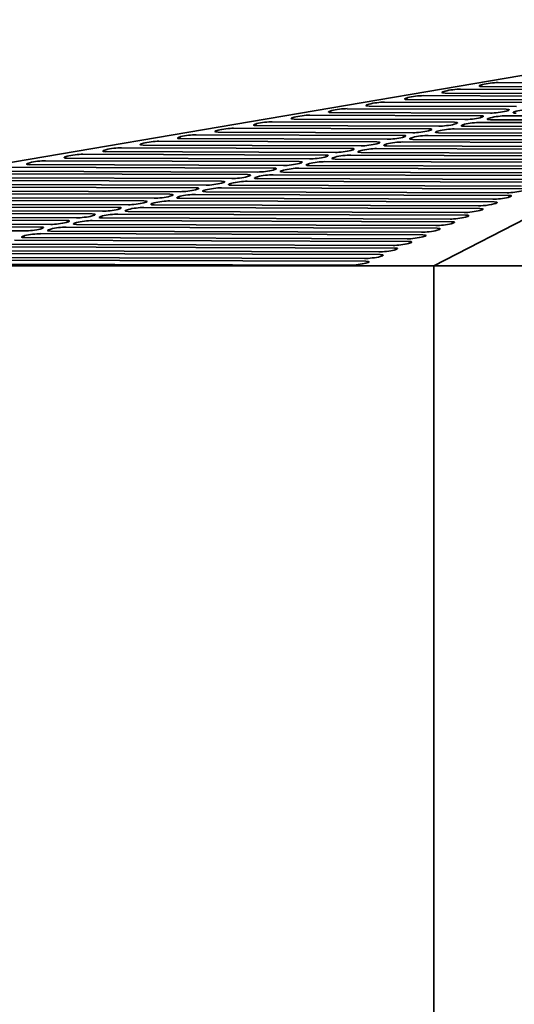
# Model space of a CAD drawing. Header units: millimetres. Extents: x 362 to 1318, y 320 to 868.
# Tile 3 of 11: x 529 to 664, y 594 to 862. Entities that reach past the tile are written whole.
import ezdxf

# ---------------------------------------------------------------- set-up
doc = ezdxf.new("R2010")
doc.units = ezdxf.units.MM
doc.header["$LTSCALE"] = 4
doc.layers.add('Krawędzie widoczne(ISO)', color=7, linetype='Continuous', lineweight=35, true_color=0x262659)

msp = doc.modelspace()

# ---------------------------------------------------------------- linework, layer by layer
at = {"layer": 'Krawędzie widoczne(ISO)'}
for p, q in [((362, 795), (754.82, 862)), ((772.27, 862), (642.01, 795)), ((659.5, 844.87), (689.87, 844.77)), ((678.6, 841.92), (645.08, 842.03)), ((649.31, 843.1), (682.83, 842.99)), ((685.65, 843.7), (655.27, 843.8)), ((628.58, 839.55), (668.74, 839.43)), ((671.56, 840.14), (634.89, 840.26)), ((639.12, 841.33), (675.78, 841.21)), ((657.46, 836.57), (614.17, 836.71)), ((618.39, 837.78), (661.69, 837.64)), ((664.51, 838.36), (624.35, 838.48)), ((598.02, 834.24), (647.6, 834.08)), ((650.42, 834.79), (603.98, 834.94)), ((608.2, 836.01), (654.65, 835.86)), ((654.58, 834.06), (704.17, 833.9)), ((703.84, 834.62), (657.4, 834.77)), ((661.63, 835.84), (708.07, 835.69)), ((636.33, 831.23), (583.25, 831.4)), ((587.48, 832.47), (640.56, 832.3)), ((643.37, 833.01), (593.79, 833.17)), ((696.39, 831.04), (643.31, 831.21)), ((647.54, 832.28), (700.62, 832.11)), ((699.94, 832.83), (650.36, 832.99)), ((567.1, 828.92), (626.46, 828.73)), ((629.28, 829.45), (573.06, 829.62)), ((577.29, 830.69), (633.51, 830.51)), ((633.45, 828.71), (692.81, 828.52)), ((692.49, 829.24), (636.27, 829.42)), ((640.49, 830.49), (696.71, 830.31)), ((615.19, 825.88), (552.69, 826.08)), ((556.91, 827.15), (619.42, 826.95)), ((622.24, 827.66), (562.88, 827.85)), ((684.68, 825.66), (622.18, 825.86)), ((626.4, 826.93), (688.91, 826.73)), ((688.58, 827.45), (629.22, 827.64)), ((536.19, 823.61), (605.33, 823.39)), ((608.15, 824.1), (542.15, 824.31)), ((546.38, 825.38), (612.37, 825.17)), ((612.31, 823.36), (681.45, 823.14)), ((681.13, 823.87), (615.13, 824.08)), ((619.36, 825.15), (685.35, 824.94)), ((594.06, 820.53), (521.77, 820.76)), ((526, 821.83), (598.28, 821.6)), ((601.1, 822.32), (531.96, 822.54)), ((673.32, 820.28), (601.04, 820.51)), ((605.27, 821.58), (677.55, 821.35)), ((677.22, 822.07), (608.08, 822.29)), ((505.28, 818.29), (584.19, 818.04)), ((587.01, 818.75), (511.45, 818.99)), ((515.67, 820.06), (591.24, 819.82)), ((591.17, 818.02), (670.09, 817.77)), ((669.56, 818.49), (593.99, 818.73)), ((598.22, 819.8), (673.78, 819.56)), ((484.9, 814.75), (570.1, 814.47)), ((572.92, 815.19), (490.86, 815.45)), ((495.09, 816.52), (577.15, 816.26)), ((579.96, 816.97), (501.05, 817.22)), ((661.96, 814.9), (579.9, 815.17)), ((584.13, 816.23), (666.19, 815.97)), ((665.86, 816.7), (586.95, 816.95)), ((474.69, 812.97), (563.03, 812.69)), ((565.87, 813.41), (480.67, 813.68)), ((570.06, 812.67), (658.41, 812.39)), ((658.06, 813.11), (572.86, 813.38)), ((577.08, 814.45), (662.29, 814.18)), ((454.26, 809.43), (548.94, 809.13)), ((551.76, 809.84), (460.24, 810.13)), ((464.47, 811.2), (555.98, 810.91)), ((558.8, 811.62), (470.48, 811.9)), ((650.3, 809.53), (558.79, 809.82)), ((563.02, 810.89), (654.53, 810.6)), ((654.15, 811.32), (565.84, 811.6)), ((444.05, 807.66), (541.89, 807.35)), ((544.71, 808.06), (450.03, 808.36)), ((548.93, 807.32), (646.77, 807.01)), ((646.42, 807.73), (551.75, 808.04)), ((555.97, 809.11), (650.65, 808.8)), ((530.62, 804.49), (429.6, 804.82)), ((433.83, 805.88), (534.85, 805.56)), ((537.67, 806.28), (439.82, 806.59)), ((638.67, 804.15), (537.65, 804.47)), ((541.88, 805.54), (642.9, 805.22)), ((642.55, 805.94), (544.7, 806.25)), ((527.79, 801.98), (635.14, 801.63)), ((634.79, 802.36), (530.61, 802.69)), ((534.84, 803.76), (639.02, 803.43)), ((627.04, 798.77), (516.52, 799.12)), ((520.75, 800.19), (631.26, 799.84)), ((630.91, 800.57), (523.56, 800.91)), ((506.65, 796.63), (623.51, 796.26)), ((623.16, 796.98), (509.47, 797.34)), ((513.7, 798.41), (627.39, 798.05)), ((642.01, 795), (362, 795)), ((619.28, 795.19), (502.43, 795.56)), ((1037.99, 795), (642.01, 795)), ((642.01, 795), (642.01, 468))]:
    msp.add_line(p, q, dxfattribs=at)
for centre, major_axis, start_param in [((657.38, 844.34), (-2.98, -0.38), 3.906442), ((647.19, 842.56), (-2.98, -0.38), 3.906442), ((626.47, 839.02), (-2.98, -0.38), 3.906442), ((637.01, 840.79), (-2.98, -0.38), 3.906442), ((616.28, 837.25), (-2.98, -0.38), 3.906442), ((659.58, 837.11), (2.98, 0.38), 3.906442), ((666.56, 837.09), (-2.98, -0.38), 3.906442), ((595.9, 833.7), (-2.98, -0.38), 3.906442), ((606.09, 835.48), (-2.98, -0.38), 3.906442), ((645.49, 833.54), (2.98, 0.38), 3.906442), ((652.47, 833.52), (-2.98, -0.38), 3.906442), ((652.53, 835.33), (2.98, 0.38), 3.906442), ((659.52, 835.3), (-2.98, -0.38), 3.906442), ((585.37, 831.93), (-2.98, -0.38), 3.906442), ((638.44, 831.76), (2.98, 0.38), 3.906442), ((645.43, 831.74), (-2.98, -0.38), 3.906442), ((564.99, 828.39), (-2.98, -0.38), 3.906442), ((575.18, 830.16), (-2.98, -0.38), 3.906442), ((624.35, 828.2), (2.98, 0.38), 3.906442), ((631.33, 828.18), (-2.98, -0.38), 3.906442), ((631.4, 829.98), (2.98, 0.38), 3.906442), ((638.38, 829.96), (-2.98, -0.38), 3.906442), ((554.8, 826.61), (-2.98, -0.38), 3.906442), ((617.31, 826.42), (2.98, 0.38), 3.906442), ((624.29, 826.39), (-2.98, -0.38), 3.906442), ((534.08, 823.07), (-2.98, -0.38), 3.906442), ((544.26, 824.84), (-2.98, -0.38), 3.906442), ((603.21, 822.85), (2.98, 0.38), 3.906442), ((610.2, 822.83), (-2.98, -0.38), 3.906442), ((610.26, 824.63), (2.98, 0.38), 3.906442), ((617.24, 824.61), (-2.98, -0.38), 3.906442), ((596.17, 821.07), (2.98, 0.38), 3.906442), ((603.15, 821.05), (-2.98, -0.38), 3.906442), ((582.08, 817.5), (2.98, 0.38), 3.906442), ((589.06, 817.48), (-2.98, -0.38), 3.906442), ((589.12, 819.29), (2.98, 0.38), 3.906442), ((596.11, 819.26), (-2.98, -0.38), 3.906442), ((575.03, 815.72), (2.98, 0.38), 3.906442), ((582.02, 815.7), (-2.98, -0.38), 3.906442), ((664.07, 815.44), (2.98, 0.38), 3.906442), ((560.92, 812.16), (2.98, 0.38), 3.906442), ((567.95, 812.14), (-2.98, -0.38), 3.906442), ((567.99, 813.94), (2.98, 0.38), 3.906442), ((574.97, 813.92), (-2.98, -0.38), 3.906442), ((656.29, 811.85), (2.98, 0.38), 3.894358), ((660.17, 813.65), (2.98, 0.38), 3.906442), ((553.87, 810.38), (2.98, 0.38), 3.906442), ((560.9, 810.35), (-2.98, -0.38), 3.906442), ((652.42, 810.06), (2.98, 0.38), 3.906442), ((539.78, 806.81), (2.98, 0.38), 3.906442), ((546.81, 806.79), (-2.98, -0.38), 3.906442), ((546.82, 808.59), (2.98, 0.38), 3.906442), ((553.86, 808.57), (-2.98, -0.38), 3.906442), ((644.66, 806.48), (2.98, 0.38), 3.906442), ((648.54, 808.27), (2.98, 0.38), 3.906442), ((532.73, 805.03), (2.98, 0.38), 3.906442), ((539.77, 805.01), (-2.98, -0.38), 3.906442), ((640.78, 804.68), (2.98, 0.38), 3.906442), ((532.72, 803.22), (-2.98, -0.38), 3.906442), ((633.03, 801.1), (2.98, 0.38), 3.906442), ((636.91, 802.89), (2.98, 0.38), 3.906442), ((629.15, 799.31), (2.98, 0.38), 3.906442), ((621.4, 795.72), (2.98, 0.38), 3.906442), ((625.27, 797.52), (2.98, 0.38), 3.906442)]:
    msp.add_ellipse(centre, major_axis=major_axis, ratio=0.126035, start_param=start_param, end_param=7.048034, dxfattribs=at)

doc.saveas('drawing.dxf')
